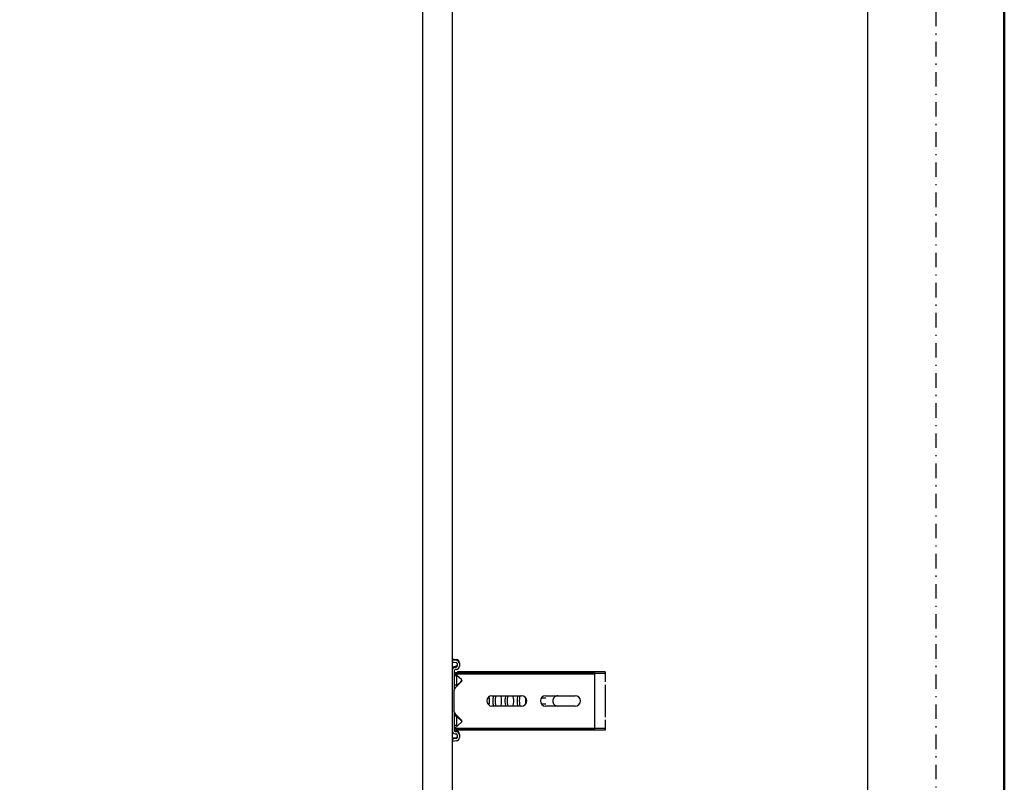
# Model space of a CAD drawing. Header units: centimetres. Extents: x 0 to 55409, y -2708 to 14680.
# Tile 151 of 215: x 50993 to 51079, y 4800 to 4867. Entities that reach past the tile are written whole.
import ezdxf

# ---------------------------------------------------------------- set-up
doc = ezdxf.new("R2010")
doc.units = ezdxf.units.CM
doc.header["$LTSCALE"] = 0.01
doc.linetypes.add('DASHDOT2', pattern=[12.7, 6.35, -3.175, 0, -3.175])
for name, color, linetype in [('A-Grid', 191, 'DASHDOT2'), ('A-konstrukcja', 7, 'Continuous'), ('CKOPIS_WIDOK', 3, 'Continuous')]:
    doc.layers.add(name, color=color, linetype=linetype)
doc.layers.add('CKPOM_POWIERZ', color=1, linetype='Continuous', plot=False)
doc.layers.add('CKSCIANY_PRZEKR', color=6, linetype='Continuous', lineweight=50)

# ---------------------------------------------------------------- blocks, each defined once
blk = doc.blocks.new('A$7E8814A102C37C')
at = {"layer": 'A-Grid', "ltscale": 20}
blk.add_lwpolyline([(1500, -50), (1500, -2068)], dxfattribs=at)
at = {"layer": 'CKOPIS_WIDOK'}
blk.add_lwpolyline([(-6, -411), (1506, -411), (1506, -1673), (-6, -1673)], close=True, dxfattribs=at)
blk = doc.blocks.new('A$7E8814B27261F1')
at = {"color": 7, "linetype": 'Continuous'}
for p, q in [((711.34, 325.5), (4186.6, 325.5)), ((4186.6, 300), (711.34, 300)), ((2893.82, 299.74), (2891.83, 299.5)), ((2892.25, 296.13), (2891.83, 299.5)), ((2894.53, 299.74), (2893.82, 299.74)), ((2894.23, 296.38), (2893.82, 299.74)), ((2894.95, 296.38), (2894.53, 299.74)), ((2897.42, 295.5), (2895.22, 295.5)), ((2897.42, 293.5), (2895.22, 293.5)), ((2898.13, 293.5), (2897.42, 293.5)), ((2898.53, 297.37), (2898.41, 296.38)), ((2900.51, 297.12), (2900.39, 296.13)), ((2901.23, 297.12), (2901.11, 296.13)), ((2953.74, 300), (2901.51, 300)), ((2917.83, 298), (2901.51, 298)), ((2902.34, 295.63), (2901.79, 295.09)), ((2901.79, 294.79), (2901.79, 295.09)), ((2901.79, 226.47), (2901.79, 294.79)), ((2902.34, 296.55), (2903.47, 297.54)), ((2902.34, 296.55), (2902.34, 286.5)), ((2903.47, 297.54), (2908.57, 291.67)), ((2903.47, 297.54), (2903.47, 286.5)), ((2905.94, 298), (2905.94, 296)), ((2913.94, 296), (2905.94, 296)), ((2910.32, 291.61), (2915.92, 297.21)), ((2913.18, 295.16), (2910.66, 292.34)), ((2913.94, 296), (2913.94, 298)), ((2914.41, 296), (2913.94, 296)), ((2914.41, 296), (2914.41, 298)), ((2917.83, 298), (2920.15, 298)), ((2920.15, 298), (2934.44, 298)), ((2934.44, 298), (2936.75, 298)), ((2953.74, 298), (2936.75, 298)), ((2938.66, 297.21), (2944.26, 291.61)), ((2943.93, 292.34), (2941.4, 295.16)), ((2941.44, 298), (2941.44, 296)), ((2949.44, 296), (2941.44, 296)), ((2946.01, 291.67), (2951.11, 297.54)), ((2949.44, 296), (2949.44, 298)), ((2949.78, 296), (2949.44, 296)), ((2949.91, 296.15), (2949.91, 298)), ((2951.11, 297.54), (2952.25, 296.55)), ((2951.11, 297.54), (2951.11, 286.5)), ((2952.25, 296.55), (2952.25, 286.5)), ((2952.79, 295.09), (2952.25, 295.63)), ((2952.79, 294.79), (2952.79, 295.09)), ((2952.79, 226.47), (2952.79, 294.79)), ((2954.45, 300), (2953.74, 300)), ((2954.85, 296.13), (2954.73, 297.12)), ((2956.83, 296.38), (2956.71, 297.37)), ((2957.55, 296.38), (2957.43, 297.37)), ((2960.02, 295.5), (2957.83, 295.5)), ((2960.02, 293.5), (2957.83, 293.5)), ((2960.73, 293.5), (2960.02, 293.5)), ((2961.42, 299.74), (2961.01, 296.38)), ((2962.14, 299.74), (2961.42, 299.74)), ((2961.42, 299.74), (2963.41, 299.5)), ((2962.14, 299.74), (2964.12, 299.5)), ((2963.41, 299.5), (2963, 296.13)), ((2964.12, 299.5), (2963.41, 299.5)), ((2964.12, 299.5), (2963.71, 296.13)), ((2902.34, 286.5), (2902.34, 175)), ((2903.47, 286.5), (2903.47, 175)), ((2951.11, 286.5), (2951.11, 175)), ((2952.25, 286.5), (2952.25, 175)), ((2922.79, 239), (2922.79, 265)), ((2931.79, 265), (2931.79, 239)), ((2901.79, 214.76), (2901.79, 226.47)), ((2952.79, 214.76), (2952.79, 226.47)), ((2922.79, 192), (2922.79, 218)), ((2924.79, 221.74), (2924.79, 217.96)), ((2929.79, 217.96), (2929.79, 221.74)), ((2931.79, 218), (2931.79, 192)), ((2901.79, 165.77), (2901.79, 214.76)), ((2952.79, 165.77), (2952.79, 214.76)), ((2902.34, 175), (2903.47, 175)), ((2903.21, 165.77), (2903.21, 175)), ((2903.47, 175), (2908.57, 175)), ((2908.57, 175), (2910.32, 175)), ((2910.32, 175), (2915.92, 175)), ((2915.92, 175), (2917.83, 175)), ((2917.83, 175), (2936.75, 175)), ((2936.75, 175), (2938.66, 175)), ((2938.66, 175), (2944.26, 175)), ((2944.26, 175), (2946.01, 175)), ((2946.01, 175), (2951.11, 175)), ((2951.11, 175), (2952.25, 175)), ((2951.37, 165.77), (2951.37, 175)), ((2903.21, 165.77), (2901.79, 165.77)), ((2906.93, 165.77), (2903.21, 165.77)), ((2910.66, 165.77), (2906.93, 165.77)), ((2916.16, 165.77), (2913.18, 165.77)), ((2938.42, 165.77), (2916.16, 165.77)), ((2941.4, 165.77), (2938.42, 165.77)), ((2947.66, 165.77), (2943.93, 165.77)), ((2951.37, 165.77), (2947.66, 165.77)), ((2952.79, 165.77), (2951.37, 165.77))]:
    blk.add_line(p, q, dxfattribs=at)
for centre, radius, start, end in [((2916.16, 292.5), 4, 118.95502, 138.25632), ((2916.16, 292.5), 4, 106.03824, 116.04205), ((2917.83, 295.3), 2.7, 90, 135), ((2936.75, 295.3), 2.7, 45, 90), ((2938.42, 292.5), 4, 41.74368, 73.96176), ((2909.47, 292.46), 1.2, 221, 315), ((2908.79, 294), 2.5, 269.18069, 318.25632), ((2945.79, 294), 2.5, 221.74368, 270.47038), ((2945.11, 292.46), 1.2, 225, 319), ((2927.29, 265), 4.5, 0, 180), ((2927.29, 239), 4.5, 180, 0), ((2927.29, 218), 4.5, 0, 180), ((2927.29, 207.27), 4.5, 155.16669, 180), ((2927.29, 207.27), 4.5, 112.11304, 155.16669), ((2927.29, 207.27), 4.5, 67.88696, 112.11304), ((2927.29, 207.27), 4.5, 24.83331, 67.88696), ((2927.29, 207.27), 4.5, 0, 24.83331), ((2927.29, 192), 4.5, 180, 0)]:
    blk.add_arc(centre, radius, start, end, dxfattribs=at)
for centre, major_axis, ratio, start_param, end_param in [((2895.22, 296.5), (0, -3), 0.999962, 4.834562, 6.283185), ((2895.22, 296.5), (0, -1), 0.999962, 4.834562, 6.283185), ((2895.94, 296.5), (0, -1), 0.999962, 4.834562, 6.283185), ((2897.42, 296.5), (0, 1), 0.999962, 3.141593, 4.590216), ((2897.42, 296.5), (0, 3), 0.999962, 3.141593, 4.590216), ((2898.13, 296.5), (0, 3), 0.999962, 3.141593, 4.590216), ((2901.51, 297), (0, 3), 0.999962, 0, 1.448623), ((2901.51, 297), (0, 1), 0.999962, 0, 1.448623), ((2902.22, 297), (0, 1), 0.999962, 0, 1.448623), ((2953.74, 297), (0, -3), 0.999962, 1.692969, 3.141593), ((2953.74, 297), (0, -1), 0.999962, 1.692969, 3.141593), ((2954.45, 297), (0, -3), 0.999962, 1.692969, 3.141593), ((2957.83, 296.5), (0, -3), 0.999962, 4.834562, 6.283185), ((2957.83, 296.5), (0, -1), 0.999962, 4.834562, 6.283185), ((2958.54, 296.5), (0, -1), 0.999962, 4.834562, 6.283185), ((2960.02, 296.5), (0, 1), 0.999962, 3.141593, 4.590216), ((2960.02, 296.5), (0, 3), 0.999962, 3.141593, 4.590216), ((2960.73, 296.5), (0, 3), 0.999962, 3.141593, 4.590216), ((2927.29, 268.12), (-4.5, 0), 0.220826, 0.603213, 2.538379), ((2927.29, 263.26), (4.5, 0), 0.220826, 0, 3.141593), ((2927.29, 261.31), (-4.5, 0), 0.220826, 3.141593, 6.283185), ((2927.29, 257.52), (-4.5, 0), 0.220826, 0, 3.141593), ((2927.29, 252.66), (4.5, 0), 0.220826, 0, 3.141593), ((2927.29, 250.71), (-4.5, 0), 0.220826, 3.141593, 6.283185), ((2927.29, 246.92), (-4.5, 0), 0.220826, 0, 3.141593), ((2927.29, 242.06), (4.5, 0), 0.220826, 0, 3.141593), ((2927.29, 240.11), (-4.5, 0), 0.220826, 3.141593, 6.283185), ((2927.29, 236.32), (-4.5, 0), 0.220826, 0.871062, 2.270531)]:
    blk.add_ellipse(centre, major_axis=major_axis, ratio=ratio, start_param=start_param, end_param=end_param, dxfattribs=at)

msp = doc.modelspace()

# ---------------------------------------------------------------- linework, layer by layer
at = {"layer": 'CKPOM_POWIERZ'}
msp.add_lwpolyline([(49578.82, 5764.604), (51066.82, 5764.604), (51066.82, 4526.604), (49578.82, 4526.604)], close=True, dxfattribs=at)
at = {"layer": 'CKSCIANY_PRZEKR'}
msp.add_line((51078.82, 5095.604), (51078.82, 4514.604), dxfattribs=at)

# ---------------------------------------------------------------- block references
at = {"layer": 'A-Grid', "lineweight": -3}
msp.add_blockref('A$7E8814A102C37C', (49572.82, 6187.604), dxfattribs=at)
at = {"layer": 'A-konstrukcja', "xscale": 0.1, "yscale": 0.1, "zscale": 0.1, "rotation": 89.99999999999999}
msp.add_blockref('A$7E8814B27261F1', (51060.429, 4514.625), dxfattribs=at)

doc.saveas('drawing.dxf')
